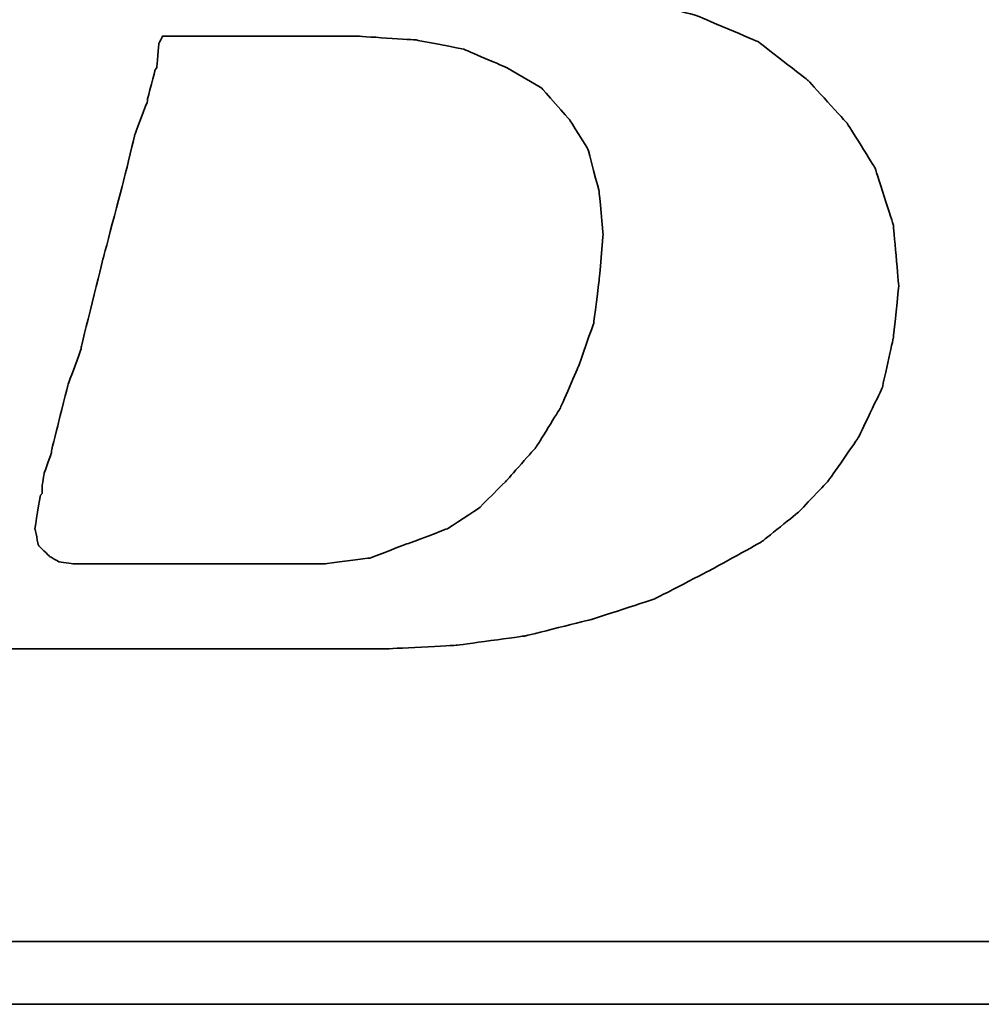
# Model space of a CAD drawing. Extents: x -57 to 243, y 96 to 458.
# Tile 26 of 46: x 216.7 to 217.97, y 128.15 to 129.46. Entities that reach past the tile are written whole.
import ezdxf

# ---------------------------------------------------------------- set-up
doc = ezdxf.new("R2010")
doc.units = 0
doc.header["$MEASUREMENT"] = 0
doc.layers.add('DIM', color=4, linetype='CONTINUOUS')
doc.layers.add('layer 1', color=7, linetype='CONTINUOUS')

# ---------------------------------------------------------------- blocks, each defined once
blk = doc.blocks.new('TBI MOTION logo(完整正式版)')
at = {"layer": 'layer 1', "color": 22, "lineweight": 35}
for points, knots in [([(-64.65375, -6.86375), (-64.65375, -6.86375), (-64.84375, -7.29625), (-64.84375, -7.29625), (-64.84375, -7.29625), (-64.84375, -7.29625), (-64.86875, -7.34375), (-64.86875, -7.34375), (-64.86875, -7.34375), (-64.86875, -7.34375), (-64.86875, -7.36875), (-64.86875, -7.36875), (-64.86875, -7.36875), (-64.86875, -7.36875), (-65.15375, -7.65375), (-65.15375, -7.65375), (-65.15375, -7.65375), (-65.15375, -7.65375), (-65.17875, -7.65375), (-65.17875, -7.65375), (-65.17875, -7.65375), (-65.17875, -7.65375), (-65.20375, -7.67875), (-65.20375, -7.67875), (-65.20375, -7.67875), (-65.20375, -7.67875), (-65.58875, -7.87125), (-65.58875, -7.87125), (-65.58875, -7.87125), (-65.58875, -7.87125), (-65.63375, -7.87125), (-65.63375, -7.87125), (-65.63375, -7.87125), (-65.63375, -7.87125), (-65.65875, -7.89375), (-65.65875, -7.89375), (-65.65875, -7.89375), (-65.65875, -7.89375), (-66.09375, -7.94375), (-66.09375, -7.94375), (-66.09375, -7.94375), (-66.09375, -7.94375), (-66.11375, -7.94375), (-66.11375, -7.94375), (-66.11375, -7.94375), (-66.11375, -7.94375), (-66.16375, -7.94375), (-66.16375, -7.94375), (-66.16375, -7.94375), (-66.16375, -7.94375), (-66.30875, -7.94375), (-66.30875, -7.94375), (-66.30875, -7.94375), (-66.30875, -7.94375), (-66.69375, -7.94375), (-66.69375, -7.94375), (-66.69375, -7.94375), (-66.69375, -7.94375), (-67.07375, -7.94375), (-67.07375, -7.94375), (-67.07375, -7.94375), (-67.07375, -7.94375), (-67.12375, -7.94375), (-67.12375, -7.94375), (-67.12375, -7.94375), (-67.12375, -7.94375), (-67.12375, -7.96625), (-67.12375, -7.96625), (-67.12375, -7.96625), (-67.12375, -7.96625), (-67.14875, -7.99125), (-67.14875, -7.99125), (-67.14875, -7.99125), (-67.14875, -7.99125), (-67.24375, -8.34875), (-67.24375, -8.34875), (-67.24375, -8.34875), (-67.24375, -8.34875), (-67.31375, -8.68625), (-67.31375, -8.68625), (-67.31375, -8.68625), (-67.31375, -8.68625), (-67.26875, -8.68625), (-67.26875, -8.68625), (-67.26875, -8.68625), (-67.26875, -8.68625), (-67.07375, -8.68625), (-67.07375, -8.68625), (-67.07375, -8.68625), (-67.07375, -8.68625), (-66.54875, -8.68625), (-66.54875, -8.68625), (-66.54875, -8.68625), (-66.54875, -8.68625), (-65.82625, -8.68625), (-65.82625, -8.68625), (-65.82625, -8.68625), (-65.82625, -8.68625), (-65.01375, -8.68625), (-65.01375, -8.68625), (-65.01375, -8.68625), (-65.01375, -8.68625), (-64.05375, -8.68625), (-64.05375, -8.68625), (-64.05375, -8.68625), (-64.05375, -8.68625), (-62.08375, -8.68625), (-62.08375, -8.68625), (-62.08375, -8.68625), (-62.08375, -8.68625), (-60.06875, -8.68625), (-60.06875, -8.68625), (-60.06875, -8.68625), (-60.06875, -8.68625), (-59.10875, -8.68625), (-59.10875, -8.68625), (-59.10875, -8.68625), (-59.10875, -8.68625), (-58.29375, -8.68625), (-58.29375, -8.68625), (-58.29375, -8.68625), (-58.29375, -8.68625), (-57.57375, -8.68625), (-57.57375, -8.68625), (-57.57375, -8.68625), (-57.57375, -8.68625), (-57.04875, -8.68625), (-57.04875, -8.68625), (-57.04875, -8.68625), (-57.04875, -8.68625), (-56.85375, -8.68625), (-56.85375, -8.68625), (-56.85375, -8.68625), (-56.85375, -8.68625), (-56.70875, -8.68625), (-56.70875, -8.68625), (-56.70875, -8.68625), (-56.70875, -8.68625), (-56.61375, -8.68625), (-56.61375, -8.68625), (-56.61375, -8.68625), (-56.61375, -8.68625), (-56.56875, -8.68625), (-56.56875, -8.68625), (-56.56875, -8.68625), (-56.56875, -8.68625), (-55.65375, -8.63875), (-55.65375, -8.63875), (-55.65375, -8.63875), (-55.65375, -8.63875), (-54.76875, -8.51875), (-54.76875, -8.51875), (-54.76875, -8.51875), (-54.76875, -8.51875), (-53.90375, -8.30375), (-53.90375, -8.30375), (-53.90375, -8.30375), (-53.90375, -8.30375), (-53.08875, -8.03875), (-53.08875, -8.03875), (-53.08875, -8.03875), (-53.08875, -8.03875), (-52.34375, -7.65375), (-52.34375, -7.65375), (-52.34375, -7.65375), (-52.34375, -7.65375), (-51.69875, -7.29625), (-51.69875, -7.29625), (-51.69875, -7.29625), (-51.69875, -7.29625), (-51.21875, -6.91125), (-51.21875, -6.91125), (-51.21875, -6.91125), (-51.21875, -6.91125), (-50.83375, -6.50375), (-50.83375, -6.50375), (-50.83375, -6.50375), (-50.83375, -6.50375), (-50.44875, -5.94875), (-50.44875, -5.94875), (-50.44875, -5.94875), (-50.44875, -5.94875), (-50.13875, -5.30375), (-50.13875, -5.30375), (-50.13875, -5.30375), (-50.13875, -5.30375), (-49.99375, -4.65375), (-49.99375, -4.65375), (-49.99375, -4.65375), (-49.99375, -4.65375), (-49.92375, -3.98375), (-49.92375, -3.98375), (-49.92375, -3.98375), (-49.92375, -3.98375), (-49.99375, -3.19374), (-49.99375, -3.19374), (-49.99375, -3.19374), (-49.99375, -3.19374), (-50.23374, -2.44874), (-50.23374, -2.44874), (-50.23374, -2.44874), (-50.23374, -2.44874), (-50.59375, -1.87374), (-50.59375, -1.87374), (-50.59375, -1.87374), (-50.59375, -1.87374), (-51.09875, -1.31874), (-51.09875, -1.31874), (-51.09875, -1.31874), (-51.09875, -1.31874), (-51.74375, -0.81875), (-51.74375, -0.81875), (-51.74375, -0.81875), (-51.74375, -0.81875), (-52.53875, -0.48125), (-52.53875, -0.48125), (-52.53875, -0.48125), (-52.53875, -0.48125), (-53.47375, -0.21875), (-53.47375, -0.21875), (-53.47375, -0.21875), (-53.47375, -0.21875), (-54.52875, -0.04874), (-54.52875, -0.04874), (-54.52875, -0.04874), (-54.52875, -0.04874), (-55.65375, 0.12125), (-55.65375, 0.12125), (-55.65375, 0.12125), (-55.65375, 0.12125), (-54.50375, 0.28624), (-54.50375, 0.28624), (-54.50375, 0.28624), (-54.50375, 0.28624), (-53.83375, 0.38124), (-53.83375, 0.38124), (-53.83375, 0.38124), (-53.83375, 0.38124), (-53.18375, 0.50125), (-53.18375, 0.50125), (-53.18375, 0.50125), (-53.18375, 0.50125), (-52.55875, 0.66874), (-52.55875, 0.66874), (-52.55875, 0.66874), (-52.55875, 0.66874), (-52.03375, 0.86124), (-52.03375, 0.86124), (-52.03375, 0.86124), (-52.03375, 0.86124), (-51.50374, 1.03124), (-51.50374, 1.03124), (-51.50374, 1.03124), (-51.50374, 1.03124), (-51.09875, 1.27125), (-51.09875, 1.27125), (-51.09875, 1.27125), (-51.09875, 1.27125), (-50.71375, 1.48624), (-50.71375, 1.48624), (-50.71375, 1.48624), (-50.71375, 1.48624), (-50.37625, 1.77625), (-50.37625, 1.77625), (-50.37625, 1.77625), (-50.37625, 1.77625), (-49.82375, 2.37625), (-49.82375, 2.37625), (-49.82375, 2.37625), (-49.82375, 2.37625), (-49.41875, 2.99625), (-49.41875, 2.99625), (-49.41875, 2.99625), (-49.41875, 2.99625), (-49.22375, 3.76625), (-49.22375, 3.76625), (-49.22375, 3.76625), (-49.22375, 3.76625), (-49.15375, 4.50874), (-49.15375, 4.50874), (-49.15375, 4.50874), (-49.15375, 4.50874), (-49.20375, 5.25125), (-49.20375, 5.25125), (-49.20375, 5.25125), (-49.20375, 5.25125), (-49.41875, 5.92625), (-49.41875, 5.92625), (-49.41875, 5.92625), (-49.41875, 5.92625), (-49.77875, 6.47625), (-49.77875, 6.47625), (-49.77875, 6.47625), (-49.77875, 6.47625), (-50.33125, 7.02624), (-50.33125, 7.02624), (-50.33125, 7.02624), (-50.33125, 7.02624), (-51.00125, 7.43625), (-51.00125, 7.43625), (-51.00125, 7.43625), (-51.00125, 7.43625), (-51.79375, 7.72625), (-51.79375, 7.72625), (-51.79375, 7.72625), (-51.79375, 7.72625), (-52.72875, 7.89124), (-52.72875, 7.89124), (-52.72875, 7.89124), (-52.72875, 7.89124), (-53.83375, 7.98625), (-53.83375, 7.98625), (-53.83375, 7.98625), (-53.83375, 7.98625), (-53.92875, 7.98625), (-53.92875, 7.98625), (-53.92875, 7.98625), (-53.92875, 7.98625), (-54.26375, 7.98625), (-54.26375, 7.98625), (-54.26375, 7.98625), (-54.26375, 7.98625), (-54.74375, 7.98625), (-54.74375, 7.98625), (-54.74375, 7.98625), (-54.74375, 7.98625), (-55.36875, 7.98625), (-55.36875, 7.98625), (-55.36875, 7.98625), (-55.36875, 7.98625), (-56.13375, 7.98625), (-56.13375, 7.98625), (-56.13375, 7.98625), (-56.13375, 7.98625), (-56.94875, 7.98625), (-56.94875, 7.98625), (-56.94875, 7.98625), (-56.94875, 7.98625), (-58.77625, 7.98625), (-58.77625, 7.98625), (-58.77625, 7.98625), (-58.77625, 7.98625), (-60.59875, 7.98625), (-60.59875, 7.98625), (-60.59875, 7.98625), (-60.59875, 7.98625), (-61.41375, 7.98625), (-61.41375, 7.98625), (-61.41375, 7.98625), (-61.41375, 7.98625), (-62.17875, 7.98625), (-62.17875, 7.98625), (-62.17875, 7.98625), (-62.17875, 7.98625), (-62.80375, 7.98625), (-62.80375, 7.98625), (-62.80375, 7.98625), (-62.80375, 7.98625), (-63.30625, 7.98625), (-63.30625, 7.98625), (-63.30625, 7.98625), (-63.30625, 7.98625), (-63.57375, 7.98625), (-63.57375, 7.98625), (-63.57375, 7.98625), (-63.57375, 7.98625), (-63.57375, 7.96375), (-63.57375, 7.96375), (-63.57375, 7.96375), (-63.57375, 7.96375), (-63.59875, 7.94125), (-63.59875, 7.94125), (-63.59875, 7.94125), (-63.59875, 7.94125), (-63.69375, 7.55625), (-63.69375, 7.55625), (-63.69375, 7.55625), (-63.69375, 7.55625), (-63.76375, 7.24624), (-63.76375, 7.24624), (-63.76375, 7.24624), (-63.76375, 7.24624), (-63.23875, 7.24624), (-63.23875, 7.24624), (-63.23875, 7.24624), (-63.23875, 7.24624), (-62.75875, 7.24624), (-62.75875, 7.24624), (-62.75875, 7.24624), (-62.75875, 7.24624), (-62.61125, 7.24624), (-62.61125, 7.24624), (-62.61125, 7.24624), (-62.61125, 7.24624), (-62.56625, 7.24624), (-62.56625, 7.24624), (-62.56625, 7.24624), (-62.56625, 7.24624), (-62.22875, 7.24624), (-62.22875, 7.24624), (-62.22875, 7.24624), (-62.22875, 7.24624), (-62.20375, 7.24624), (-62.20375, 7.24624), (-62.20375, 7.24624), (-62.20375, 7.24624), (-62.17875, 7.21875), (-62.17875, 7.21875), (-62.17875, 7.21875), (-62.17875, 7.21875), (-61.96375, 7.17125), (-61.96375, 7.17125), (-61.96375, 7.17125), (-61.96375, 7.17125), (-61.72375, 7.12624), (-61.72375, 7.12624), (-61.72375, 7.12624), (-61.72375, 7.12624), (-61.70375, 7.12624), (-61.70375, 7.12624), (-61.70375, 7.12624), (-61.70375, 7.12624), (-61.55875, 7.07624), (-61.55875, 7.07624), (-61.55875, 7.07624), (-61.55875, 7.07624), (-61.50875, 7.07624), (-61.50875, 7.07624), (-61.50875, 7.07624), (-61.50875, 7.07624), (-61.48375, 7.02624), (-61.48375, 7.02624), (-61.48375, 7.02624), (-61.48375, 7.02624), (-61.31875, 6.83375), (-61.31875, 6.83375), (-61.31875, 6.83375), (-61.31875, 6.83375), (-61.29375, 6.81125), (-61.29375, 6.81125), (-61.29375, 6.81125), (-61.29375, 6.81125), (-61.29375, 6.78625), (-61.29375, 6.78625), (-61.29375, 6.78625), (-61.29375, 6.78625), (-61.19875, 6.50124), (-61.19875, 6.50124), (-61.19875, 6.50124), (-61.19875, 6.50124), (-61.17375, 6.45124), (-61.17375, 6.45124), (-61.17375, 6.45124), (-61.17375, 6.45124), (-61.19875, 6.40625), (-61.19875, 6.40625), (-61.19875, 6.40625), (-61.19875, 6.40625), (-61.26875, 5.99624), (-61.26875, 5.99624), (-61.26875, 5.99624), (-61.26875, 5.99624), (-61.26875, 5.85125), (-61.26875, 5.85125), (-61.26875, 5.85125), (-61.26875, 5.85125), (-61.26875, 5.82625), (-61.26875, 5.82625), (-61.26875, 5.82625), (-61.26875, 5.82625), (-61.29375, 5.80625), (-61.29375, 5.80625), (-61.29375, 5.80625), (-61.29375, 5.80625), (-61.34125, 5.66125), (-61.34125, 5.66125), (-61.34125, 5.66125), (-61.34125, 5.66125), (-61.41375, 5.44625), (-61.41375, 5.44625), (-61.41375, 5.44625), (-61.41375, 5.44625), (-61.48375, 5.15625), (-61.48375, 5.15625), (-61.48375, 5.15625), (-61.48375, 5.15625), (-61.58375, 4.82124), (-61.58375, 4.82124), (-61.58375, 4.82124), (-61.58375, 4.82124), (-61.79875, 4.00375), (-61.79875, 4.00375), (-61.79875, 4.00375), (-61.79875, 4.00375), (-62.05875, 2.99625), (-62.05875, 2.99625), (-62.05875, 2.99625), (-62.05875, 2.99625), (-62.34875, 1.91625), (-62.34875, 1.91625), (-62.34875, 1.91625), (-62.34875, 1.91625), (-62.97375, -0.41124), (-62.97375, -0.41124), (-62.97375, -0.41124), (-62.97375, -0.41124), (-63.59875, -2.75875), (-63.59875, -2.75875), (-63.59875, -2.75875), (-63.59875, -2.75875), (-63.88375, -3.86374), (-63.88375, -3.86374), (-63.88375, -3.86374), (-63.88375, -3.86374), (-64.14875, -4.82374), (-64.14875, -4.82374), (-64.14875, -4.82374), (-64.14875, -4.82374), (-64.36375, -5.64125), (-64.36375, -5.64125), (-64.36375, -5.64125), (-64.36375, -5.64125), (-64.43625, -5.97625), (-64.43625, -5.97625), (-64.43625, -5.97625), (-64.43625, -5.97625), (-64.50875, -6.28625), (-64.50875, -6.28625), (-64.50875, -6.28625), (-64.50875, -6.28625), (-64.50875, -6.30875), (-64.50875, -6.30875), (-64.50875, -6.30875), (-64.50875, -6.30875), (-64.57875, -6.50375), (-64.57875, -6.50375), (-64.57875, -6.50375), (-64.57875, -6.50375), (-64.62875, -6.69625), (-64.62875, -6.69625), (-64.62875, -6.69625), (-64.62875, -6.69625), (-64.62875, -6.76875), (-64.62875, -6.76875), (-64.62875, -6.76875), (-64.62875, -6.76875), (-64.62875, -6.81375), (-64.62875, -6.81375), (-64.62875, -6.81375), (-64.62875, -6.81375), (-64.62875, -6.83875), (-64.62875, -6.83875), (-64.62875, -6.83875), (-64.62875, -6.83875), (-64.65375, -6.86375), (-64.65375, -6.86375)], [0, 0, 0, 0, 0.00719424, 0.00719424, 0.00719424, 0.00719425, 0.01438849, 0.01438849, 0.01438849, 0.0143885, 0.02158273, 0.02158273, 0.02158273, 0.02158274, 0.02877698, 0.02877698, 0.02877698, 0.02877699, 0.03597122, 0.03597122, 0.03597122, 0.03597123, 0.04316547, 0.04316547, 0.04316547, 0.04316548, 0.05035971, 0.05035971, 0.05035971, 0.05035972, 0.05755396, 0.05755396, 0.05755396, 0.05755397, 0.0647482, 0.0647482, 0.0647482, 0.06474821, 0.07194245, 0.07194245, 0.07194245, 0.07194246, 0.07913669, 0.07913669, 0.07913669, 0.0791367, 0.08633094, 0.08633094, 0.08633094, 0.08633095, 0.09352518, 0.09352518, 0.09352518, 0.09352519, 0.10071942, 0.10071942, 0.10071942, 0.10071943, 0.10791367, 0.10791367, 0.10791367, 0.10791368, 0.11510791, 0.11510791, 0.11510791, 0.11510792, 0.12230216, 0.12230216, 0.12230216, 0.12230217, 0.1294964, 0.1294964, 0.1294964, 0.12949641, 0.13669065, 0.13669065, 0.13669065, 0.13669066, 0.14388489, 0.14388489, 0.14388489, 0.1438849, 0.15107914, 0.15107914, 0.15107914, 0.15107915, 0.15827338, 0.15827338, 0.15827338, 0.15827339, 0.16546763, 0.16546763, 0.16546763, 0.16546764, 0.17266187, 0.17266187, 0.17266187, 0.17266188, 0.17985612, 0.17985612, 0.17985612, 0.17985613, 0.18705036, 0.18705036, 0.18705036, 0.18705037, 0.1942446, 0.1942446, 0.1942446, 0.19424461, 0.20143885, 0.20143885, 0.20143885, 0.20143886, 0.20863309, 0.20863309, 0.20863309, 0.2086331, 0.21582734, 0.21582734, 0.21582734, 0.21582735, 0.22302158, 0.22302158, 0.22302158, 0.22302159, 0.23021583, 0.23021583, 0.23021583, 0.23021584, 0.23741007, 0.23741007, 0.23741007, 0.23741008, 0.24460432, 0.24460432, 0.24460432, 0.24460433, 0.25179856, 0.25179856, 0.25179856, 0.25179857, 0.25899281, 0.25899281, 0.25899281, 0.25899282, 0.26618705, 0.26618705, 0.26618705, 0.26618706, 0.27338129, 0.27338129, 0.27338129, 0.2733813, 0.28057554, 0.28057554, 0.28057554, 0.28057555, 0.28776978, 0.28776978, 0.28776978, 0.28776979, 0.29496403, 0.29496403, 0.29496403, 0.29496404, 0.30215827, 0.30215827, 0.30215827, 0.30215828, 0.30935252, 0.30935252, 0.30935252, 0.30935253, 0.31654676, 0.31654676, 0.31654676, 0.31654677, 0.32374101, 0.32374101, 0.32374101, 0.32374102, 0.33093525, 0.33093525, 0.33093525, 0.33093526, 0.3381295, 0.3381295, 0.3381295, 0.33812951, 0.34532374, 0.34532374, 0.34532374, 0.34532375, 0.35251799, 0.35251799, 0.35251799, 0.352518, 0.35971223, 0.35971223, 0.35971223, 0.35971224, 0.36690647, 0.36690647, 0.36690647, 0.36690648, 0.37410072, 0.37410072, 0.37410072, 0.37410073, 0.38129496, 0.38129496, 0.38129496, 0.38129497, 0.38848921, 0.38848921, 0.38848921, 0.38848922, 0.39568345, 0.39568345, 0.39568345, 0.39568346, 0.4028777, 0.4028777, 0.4028777, 0.40287771, 0.41007194, 0.41007194, 0.41007194, 0.41007195, 0.41726619, 0.41726619, 0.41726619, 0.4172662, 0.42446043, 0.42446043, 0.42446043, 0.42446044, 0.43165468, 0.43165468, 0.43165468, 0.43165469, 0.43884892, 0.43884892, 0.43884892, 0.43884893, 0.44604317, 0.44604317, 0.44604317, 0.44604318, 0.45323741, 0.45323741, 0.45323741, 0.45323742, 0.46043165, 0.46043165, 0.46043165, 0.46043166, 0.4676259, 0.4676259, 0.4676259, 0.46762591, 0.47482014, 0.47482014, 0.47482014, 0.47482015, 0.48201439, 0.48201439, 0.48201439, 0.4820144, 0.48920863, 0.48920863, 0.48920863, 0.48920864, 0.49640288, 0.49640288, 0.49640288, 0.49640289, 0.50359712, 0.50359712, 0.50359712, 0.50359713, 0.51079137, 0.51079137, 0.51079137, 0.51079138, 0.51798561, 0.51798561, 0.51798561, 0.51798562, 0.52517986, 0.52517986, 0.52517986, 0.52517987, 0.5323741, 0.5323741, 0.5323741, 0.53237411, 0.53956835, 0.53956835, 0.53956835, 0.53956836, 0.54676259, 0.54676259, 0.54676259, 0.5467626, 0.55395683, 0.55395683, 0.55395683, 0.55395684, 0.56115108, 0.56115108, 0.56115108, 0.56115109, 0.56834532, 0.56834532, 0.56834532, 0.56834533, 0.57553957, 0.57553957, 0.57553957, 0.57553958, 0.58273381, 0.58273381, 0.58273381, 0.58273382, 0.58992806, 0.58992806, 0.58992806, 0.58992807, 0.5971223, 0.5971223, 0.5971223, 0.59712231, 0.60431655, 0.60431655, 0.60431655, 0.60431656, 0.61151079, 0.61151079, 0.61151079, 0.6115108, 0.61870504, 0.61870504, 0.61870504, 0.61870505, 0.62589928, 0.62589928, 0.62589928, 0.62589929, 0.63309353, 0.63309353, 0.63309353, 0.63309354, 0.64028777, 0.64028777, 0.64028777, 0.64028778, 0.64748201, 0.64748201, 0.64748201, 0.64748202, 0.65467626, 0.65467626, 0.65467626, 0.65467627, 0.6618705, 0.6618705, 0.6618705, 0.66187051, 0.66906475, 0.66906475, 0.66906475, 0.66906476, 0.67625899, 0.67625899, 0.67625899, 0.676259, 0.68345324, 0.68345324, 0.68345324, 0.68345325, 0.69064748, 0.69064748, 0.69064748, 0.69064749, 0.69784173, 0.69784173, 0.69784173, 0.69784174, 0.70503597, 0.70503597, 0.70503597, 0.70503598, 0.71223022, 0.71223022, 0.71223022, 0.71223023, 0.71942446, 0.71942446, 0.71942446, 0.71942447, 0.72661871, 0.72661871, 0.72661871, 0.72661872, 0.73381295, 0.73381295, 0.73381295, 0.73381296, 0.74100719, 0.74100719, 0.74100719, 0.7410072, 0.74820144, 0.74820144, 0.74820144, 0.74820145, 0.75539568, 0.75539568, 0.75539568, 0.75539569, 0.76258993, 0.76258993, 0.76258993, 0.76258994, 0.76978417, 0.76978417, 0.76978417, 0.76978418, 0.77697842, 0.77697842, 0.77697842, 0.77697843, 0.78417266, 0.78417266, 0.78417266, 0.78417267, 0.79136691, 0.79136691, 0.79136691, 0.79136692, 0.79856115, 0.79856115, 0.79856115, 0.79856116, 0.8057554, 0.8057554, 0.8057554, 0.80575541, 0.81294964, 0.81294964, 0.81294964, 0.81294965, 0.82014388, 0.82014388, 0.82014388, 0.82014389, 0.82733813, 0.82733813, 0.82733813, 0.82733814, 0.83453237, 0.83453237, 0.83453237, 0.83453238, 0.84172662, 0.84172662, 0.84172662, 0.84172663, 0.84892086, 0.84892086, 0.84892086, 0.84892087, 0.85611511, 0.85611511, 0.85611511, 0.85611512, 0.86330935, 0.86330935, 0.86330935, 0.86330936, 0.8705036, 0.8705036, 0.8705036, 0.87050361, 0.87769784, 0.87769784, 0.87769784, 0.87769785, 0.88489209, 0.88489209, 0.88489209, 0.8848921, 0.89208633, 0.89208633, 0.89208633, 0.89208634, 0.89928058, 0.89928058, 0.89928058, 0.89928059, 0.90647482, 0.90647482, 0.90647482, 0.90647483, 0.91366906, 0.91366906, 0.91366906, 0.91366907, 0.92086331, 0.92086331, 0.92086331, 0.92086332, 0.92805755, 0.92805755, 0.92805755, 0.92805756, 0.9352518, 0.9352518, 0.9352518, 0.93525181, 0.94244604, 0.94244604, 0.94244604, 0.94244605, 0.94964029, 0.94964029, 0.94964029, 0.9496403, 0.95683453, 0.95683453, 0.95683453, 0.95683454, 0.96402878, 0.96402878, 0.96402878, 0.96402879, 0.97122302, 0.97122302, 0.97122302, 0.97122303, 0.97841727, 0.97841727, 0.97841727, 0.97841728, 0.98561151, 0.98561151, 0.98561151, 0.98561152, 0.99280576, 0.99280576, 0.99280576, 0.99280577, 1, 1, 1, 1]), ([(-61.03125, -6.57375), (-61.03125, -6.57375), (-61.03125, -6.67125), (-61.03125, -6.67125), (-61.03125, -6.67125), (-61.03125, -6.67125), (-61.05375, -6.69625), (-61.05375, -6.69625), (-61.05375, -6.69625), (-61.05375, -6.69625), (-61.12375, -7.12875), (-61.12375, -7.12875), (-61.12375, -7.12875), (-61.12375, -7.12875), (-61.07875, -7.34375), (-61.07875, -7.34375), (-61.07875, -7.34375), (-61.07875, -7.34375), (-60.93375, -7.48875), (-60.93375, -7.48875), (-60.93375, -7.48875), (-60.93375, -7.48875), (-60.81375, -7.55625), (-60.81375, -7.55625), (-60.81375, -7.55625), (-60.81375, -7.55625), (-60.62375, -7.58375), (-60.62375, -7.58375), (-60.62375, -7.58375), (-60.62375, -7.58375), (-60.30875, -7.58375), (-60.30875, -7.58375), (-60.30875, -7.58375), (-60.30875, -7.58375), (-59.97375, -7.58375), (-59.97375, -7.58375), (-59.97375, -7.58375), (-59.97375, -7.58375), (-59.87875, -7.58375), (-59.87875, -7.58375), (-59.87875, -7.58375), (-59.87875, -7.58375), (-59.63625, -7.58375), (-59.63625, -7.58375), (-59.63625, -7.58375), (-59.63625, -7.58375), (-58.96875, -7.58375), (-58.96875, -7.58375), (-58.96875, -7.58375), (-58.96875, -7.58375), (-58.29375, -7.58375), (-58.29375, -7.58375), (-58.29375, -7.58375), (-58.29375, -7.58375), (-58.05375, -7.58375), (-58.05375, -7.58375), (-58.05375, -7.58375), (-58.05375, -7.58375), (-57.98375, -7.58375), (-57.98375, -7.58375), (-57.98375, -7.58375), (-57.98375, -7.58375), (-57.35875, -7.58375), (-57.35875, -7.58375), (-57.35875, -7.58375), (-57.35875, -7.58375), (-56.78375, -7.50875), (-56.78375, -7.50875), (-56.78375, -7.50875), (-56.78375, -7.50875), (-56.27875, -7.31875), (-56.27875, -7.31875), (-56.27875, -7.31875), (-56.27875, -7.31875), (-55.77375, -7.12875), (-55.77375, -7.12875), (-55.77375, -7.12875), (-55.77375, -7.12875), (-55.36875, -6.86375), (-55.36875, -6.86375), (-55.36875, -6.86375), (-55.36875, -6.86375), (-55.00875, -6.50375), (-55.00875, -6.50375), (-55.00875, -6.50375), (-55.00875, -6.50375), (-54.62375, -6.06875), (-54.62375, -6.06875), (-54.62375, -6.06875), (-54.62375, -6.06875), (-54.31375, -5.56875), (-54.31375, -5.56875), (-54.31375, -5.56875), (-54.31375, -5.56875), (-54.07375, -5.01625), (-54.07375, -5.01625), (-54.07375, -5.01625), (-54.07375, -5.01625), (-53.87875, -4.46374), (-53.87875, -4.46374), (-53.87875, -4.46374), (-53.87875, -4.46374), (-53.80875, -3.91375), (-53.80875, -3.91375), (-53.80875, -3.91375), (-53.80875, -3.91375), (-53.75875, -3.31375), (-53.75875, -3.31375), (-53.75875, -3.31375), (-53.75875, -3.31375), (-53.80875, -2.75875), (-53.80875, -2.75875), (-53.80875, -2.75875), (-53.80875, -2.75875), (-53.95375, -2.20875), (-53.95375, -2.20875), (-53.95375, -2.20875), (-53.95375, -2.20875), (-54.19375, -1.82625), (-54.19375, -1.82625), (-54.19375, -1.82625), (-54.19375, -1.82625), (-54.55375, -1.41875), (-54.55375, -1.41875), (-54.55375, -1.41875), (-54.55375, -1.41875), (-55.00875, -1.15125), (-55.00875, -1.15125), (-55.00875, -1.15125), (-55.00875, -1.15125), (-55.56125, -0.91375), (-55.56125, -0.91375), (-55.56125, -0.91375), (-55.56125, -0.91375), (-56.18125, -0.79375), (-56.18125, -0.79375), (-56.18125, -0.79375), (-56.18125, -0.79375), (-56.94875, -0.74374), (-56.94875, -0.74374), (-56.94875, -0.74374), (-56.94875, -0.74374), (-56.99875, -0.74374), (-56.99875, -0.74374), (-56.99875, -0.74374), (-56.99875, -0.74374), (-57.09375, -0.74374), (-57.09375, -0.74374), (-57.09375, -0.74374), (-57.09375, -0.74374), (-57.38375, -0.74374), (-57.38375, -0.74374), (-57.38375, -0.74374), (-57.38375, -0.74374), (-57.76875, -0.74374), (-57.76875, -0.74374), (-57.76875, -0.74374), (-57.76875, -0.74374), (-58.24625, -0.74374), (-58.24625, -0.74374), (-58.24625, -0.74374), (-58.24625, -0.74374), (-58.72875, -0.74374), (-58.72875, -0.74374), (-58.72875, -0.74374), (-58.72875, -0.74374), (-59.20875, -0.74374), (-59.20875, -0.74374), (-59.20875, -0.74374), (-59.20875, -0.74374), (-59.46875, -0.74374), (-59.46875, -0.74374), (-59.46875, -0.74374), (-59.46875, -0.74374), (-59.51625, -0.83875), (-59.51625, -0.83875), (-59.51625, -0.83875), (-59.51625, -0.83875), (-59.54375, -1.15125), (-59.54375, -1.15125), (-59.54375, -1.15125), (-59.54375, -1.15125), (-59.56375, -1.17874), (-59.56375, -1.17874), (-59.56375, -1.17874), (-59.56375, -1.17874), (-59.66375, -1.55875), (-59.66375, -1.55875), (-59.66375, -1.55875), (-59.66375, -1.55875), (-59.66375, -1.58375), (-59.66375, -1.58375), (-59.66375, -1.58375), (-59.66375, -1.58375), (-59.82875, -2.01874), (-59.82875, -2.01874), (-59.82875, -2.01874), (-59.82875, -2.01874), (-59.94875, -2.52125), (-59.94875, -2.52125), (-59.94875, -2.52125), (-59.94875, -2.52125), (-60.23875, -3.62375), (-60.23875, -3.62375), (-60.23875, -3.62375), (-60.23875, -3.62375), (-60.52375, -4.77624), (-60.52375, -4.77624), (-60.52375, -4.77624), (-60.52375, -4.77624), (-60.52375, -4.79874), (-60.52375, -4.79874), (-60.52375, -4.79874), (-60.52375, -4.79874), (-60.69125, -5.25375), (-60.69125, -5.25375), (-60.69125, -5.25375), (-60.69125, -5.25375), (-60.81375, -5.73625), (-60.81375, -5.73625), (-60.81375, -5.73625), (-60.81375, -5.73625), (-60.90875, -6.11875), (-60.90875, -6.11875), (-60.90875, -6.11875), (-60.90875, -6.11875), (-60.90875, -6.14375), (-60.90875, -6.14375), (-60.90875, -6.14375), (-60.90875, -6.14375), (-61.00375, -6.40875), (-61.00375, -6.40875), (-61.00375, -6.40875), (-61.00375, -6.40875), (-61.03125, -6.57375), (-61.03125, -6.57375)], [0, 0, 0, 0, 0.01694915, 0.01694915, 0.01694915, 0.01694916, 0.03389831, 0.03389831, 0.03389831, 0.03389832, 0.05084746, 0.05084746, 0.05084746, 0.05084747, 0.06779661, 0.06779661, 0.06779661, 0.06779662, 0.08474576, 0.08474576, 0.08474576, 0.08474577, 0.10169492, 0.10169492, 0.10169492, 0.10169493, 0.11864407, 0.11864407, 0.11864407, 0.11864408, 0.13559322, 0.13559322, 0.13559322, 0.13559323, 0.15254237, 0.15254237, 0.15254237, 0.15254238, 0.16949153, 0.16949153, 0.16949153, 0.16949154, 0.18644068, 0.18644068, 0.18644068, 0.18644069, 0.20338983, 0.20338983, 0.20338983, 0.20338984, 0.22033898, 0.22033898, 0.22033898, 0.22033899, 0.23728814, 0.23728814, 0.23728814, 0.23728815, 0.25423729, 0.25423729, 0.25423729, 0.2542373, 0.27118644, 0.27118644, 0.27118644, 0.27118645, 0.28813559, 0.28813559, 0.28813559, 0.2881356, 0.30508475, 0.30508475, 0.30508475, 0.30508476, 0.3220339, 0.3220339, 0.3220339, 0.32203391, 0.33898305, 0.33898305, 0.33898305, 0.33898306, 0.3559322, 0.3559322, 0.3559322, 0.35593221, 0.37288136, 0.37288136, 0.37288136, 0.37288137, 0.38983051, 0.38983051, 0.38983051, 0.38983052, 0.40677966, 0.40677966, 0.40677966, 0.40677967, 0.42372881, 0.42372881, 0.42372881, 0.42372882, 0.44067797, 0.44067797, 0.44067797, 0.44067798, 0.45762712, 0.45762712, 0.45762712, 0.45762713, 0.47457627, 0.47457627, 0.47457627, 0.47457628, 0.49152542, 0.49152542, 0.49152542, 0.49152543, 0.50847458, 0.50847458, 0.50847458, 0.50847459, 0.52542373, 0.52542373, 0.52542373, 0.52542374, 0.54237288, 0.54237288, 0.54237288, 0.54237289, 0.55932203, 0.55932203, 0.55932203, 0.55932204, 0.57627119, 0.57627119, 0.57627119, 0.5762712, 0.59322034, 0.59322034, 0.59322034, 0.59322035, 0.61016949, 0.61016949, 0.61016949, 0.6101695, 0.62711864, 0.62711864, 0.62711864, 0.62711865, 0.6440678, 0.6440678, 0.6440678, 0.64406781, 0.66101695, 0.66101695, 0.66101695, 0.66101696, 0.6779661, 0.6779661, 0.6779661, 0.67796611, 0.69491525, 0.69491525, 0.69491525, 0.69491526, 0.71186441, 0.71186441, 0.71186441, 0.71186442, 0.72881356, 0.72881356, 0.72881356, 0.72881357, 0.74576271, 0.74576271, 0.74576271, 0.74576272, 0.76271186, 0.76271186, 0.76271186, 0.76271187, 0.77966102, 0.77966102, 0.77966102, 0.77966103, 0.79661017, 0.79661017, 0.79661017, 0.79661018, 0.81355932, 0.81355932, 0.81355932, 0.81355933, 0.83050847, 0.83050847, 0.83050847, 0.83050848, 0.84745763, 0.84745763, 0.84745763, 0.84745764, 0.86440678, 0.86440678, 0.86440678, 0.86440679, 0.88135593, 0.88135593, 0.88135593, 0.88135594, 0.89830508, 0.89830508, 0.89830508, 0.89830509, 0.91525424, 0.91525424, 0.91525424, 0.91525425, 0.93220339, 0.93220339, 0.93220339, 0.9322034, 0.94915254, 0.94915254, 0.94915254, 0.94915255, 0.96610169, 0.96610169, 0.96610169, 0.9661017, 0.98305085, 0.98305085, 0.98305085, 0.98305086, 1, 1, 1, 1]), ([(75.90875, -9.47875), (75.90875, -9.47875), (75.90875, -12.28625), (75.90875, -12.28625), (75.90875, -12.28625), (75.90875, -12.28625), (75.90875, -12.47875), (75.90875, -12.47875), (75.90875, -12.47875), (75.90875, -12.47875), (75.71625, -12.47875), (75.71625, -12.47875), (75.71625, -12.47875), (75.71625, -12.47875), (-88.32875, -12.47875), (-88.32875, -12.47875), (-88.32875, -12.47875), (-88.32875, -12.47875), (-88.32875, -13.29375), (-88.32875, -13.29375), (-88.32875, -13.29375), (-88.32875, -13.29375), (82.89125, -13.29375), (82.89125, -13.29375), (82.89125, -13.29375), (82.89125, -13.29375), (75.90875, -9.47875), (75.90875, -9.47875)], [0, 0, 0, 0, 0.14285714, 0.14285714, 0.14285714, 0.14285715, 0.28571429, 0.28571429, 0.28571429, 0.2857143, 0.42857143, 0.42857143, 0.42857143, 0.42857144, 0.57142857, 0.57142857, 0.57142857, 0.57142858, 0.71428571, 0.71428571, 0.71428571, 0.71428572, 0.85714286, 0.85714286, 0.85714286, 0.85714287, 1, 1, 1, 1])]:
    blk.add_open_spline(points, degree=3, knots=knots, dxfattribs=at)

msp = doc.modelspace()

# ---------------------------------------------------------------- block references
at = {"layer": 'DIM', "color": 7, "xscale": 0.1021636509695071, "yscale": 0.1021636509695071, "zscale": 0.1021636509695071}
msp.add_blockref('TBI MOTION logo(完整正式版)', (222.965, 129.5093), dxfattribs=at)

doc.saveas('drawing.dxf')
